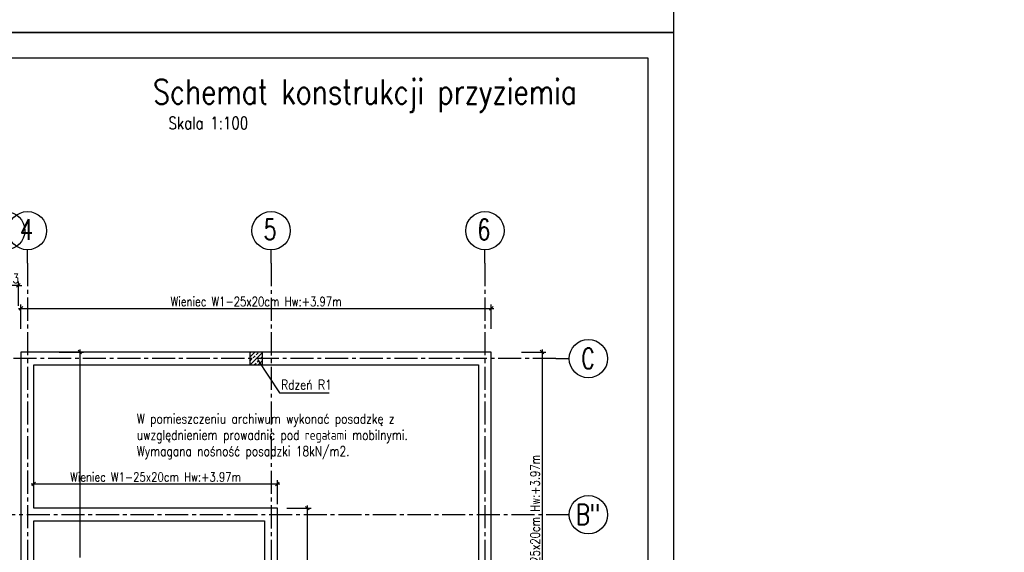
# Model space of a CAD drawing. Extents: x 335493 to 843864, y -123011 to -21739.
# Tile 10 of 28: x 364740 to 383936, y -68605 to -58213. Entities that reach past the tile are written whole.
import ezdxf
from ezdxf.enums import TextEntityAlignment as Align

# ---------------------------------------------------------------- set-up
doc = ezdxf.new("R2010")
doc.units = 0
doc.header["$LTSCALE"] = 600
doc.header["$MEASUREMENT"] = 0
doc.header["$PDMODE"] = 1
doc.linetypes.add('CENTER2', pattern=[1.125, 0.75, -0.125, 0.125, -0.125])
doc.layers.get('0').update_dxf_attribs({"linetype": 'CONTINUOUS'})
doc.layers.get('Defpoints').update_dxf_attribs({"linetype": 'CONTINUOUS'})
for name, color, linetype in [('11 - opisy TXT2', 4, 'CONTINUOUS'), ('111 - opisy TXT3', 2, 'CONTINUOUS'), ('2 - linie odniesienia opisy', 8, 'CONTINUOUS'), ('3 - linia 1', 1, 'CONTINUOUS'), ('33 - linia 2', 3, 'CONTINUOUS'), ('44 - osie 2', 6, 'CENTER2'), ('9 - kreskowanie', 1, 'CONTINUOUS')]:
    doc.layers.add(name, color=color, linetype=linetype)
doc.styles.add('TXT2', font='simplex.shx', dxfattribs={"width": 0.8, "height": 180})
doc.styles.add('TXT5', font='simplex.shx', dxfattribs={"width": 0.8, "height": 120})
doc.dimstyles.new('R1 - centymetry', dxfattribs={"dimtxt": 180, "dimasz": 70, "dimexe": 75, "dimexo": 75, "dimgap": 1.5, "dimtad": 0, "dimdec": 0, "dimlfac": 0.1, "dimzin": 0, "dimdsep": 46, "dimtxsty": 'TXT2', "dimblk1": 'OBLIQUE', "dimblk2": 'OBLIQUE', "dimsah": 1, "dimcen": -3, "dimdle": 50, "dimclrt": 4, "dimadec": 0, "dimazin": 0, "dimtfac": 0.75, "dimtdec": 0, "dimtix": 1, "dimtmove": 2, "dimatfit": 3, "dimldrblk": 'OBLIQUE', "dimfxl": 400, "dimfxlon": 1, "dimtvp": 0.75, "dimtolj": 1, "dimtzin": 0, "dimarcsym": 0})

# ---------------------------------------------------------------- blocks, each defined once
blk = doc.blocks.new('pozycja')
at = {"layer": '111 - opisy TXT3', "linetype": 'Continuous'}
blk.add_circle((63.2, -0.2), 37.4, dxfattribs=at)
at = {"layer": '2 - linie odniesienia opisy', "linetype": 'Continuous'}
blk.add_line((0, 0), (25.8, 0), dxfattribs=at)
at = {"layer": '111 - opisy TXT3', "linetype": 'Continuous', "style": 'TXT2', "width": 0.75}
blk.add_attdef('NR', text='', height=40, dxfattribs=at).set_placement((62.6, -19.8), align=Align.CENTER)
blk = doc.blocks.new('A$C75F72A73')
at = {"layer": '44 - osie 2'}
for p, q in [((22169, 2113), (22169, -15330)), ((26919, 2112), (26919, -15331)), ((31088, 2113), (31088, -15330)), ((32474, 251), (21213, 251)), ((32732, -2796), (20807, -2796))]:
    blk.add_line(p, q, dxfattribs=at)
at = {"layer": '2 - linie odniesienia opisy'}
ref = blk.add_blockref('pozycja', (21743, 2113), dxfattribs=dict(at, xscale=10, yscale=10, zscale=10, rotation=90))
ref.add_attrib('NR', '3', dxfattribs={"layer": '111 - opisy TXT3', "linetype": 'Continuous', "height": 400, "style": 'TXT2', "width": 0.75}).set_placement((21723, 2568), align=Align.CENTER)
ref = blk.add_blockref('pozycja', (22169, 2113), dxfattribs=dict(at, xscale=10, yscale=10, zscale=10, rotation=90))
ref.add_attrib('NR', '4', dxfattribs={"layer": '111 - opisy TXT3', "linetype": 'Continuous', "height": 400, "style": 'TXT2', "width": 0.75}).set_placement((22150, 2568), align=Align.CENTER)
ref = blk.add_blockref('pozycja', (26919, 2112), dxfattribs=dict(at, xscale=10, yscale=10, zscale=10, rotation=90))
ref.add_attrib('NR', '5', dxfattribs={"layer": '111 - opisy TXT3', "linetype": 'Continuous', "height": 400, "style": 'TXT2', "width": 0.75}).set_placement((26900, 2567), align=Align.CENTER)
ref = blk.add_blockref('pozycja', (31088, 2113), dxfattribs=dict(at, xscale=10, yscale=10, zscale=10, rotation=90))
ref.add_attrib('NR', '6', dxfattribs={"layer": '111 - opisy TXT3', "linetype": 'Continuous', "height": 400, "style": 'TXT2', "width": 0.75}).set_placement((31069, 2568), align=Align.CENTER)
at = {"layer": '2 - linie odniesienia opisy', "xscale": 10, "yscale": 10, "zscale": 10}
for p, values in [((32474, 251), {'NR': 'C'}), ((32474, -2794), {'NR': 'B"'})]:
    blk.add_blockref('pozycja', p, dxfattribs=at).add_auto_attribs(values)
blk = doc.blocks.new('_OBLIQUE')
at = {"color": 0, "linetype": 'ByBlock'}
blk.add_line((-0.5, -0.5), (0.5, 0.5), dxfattribs=at)
blk = doc.blocks.new('*D16')
at = {"layer": '2 - linie odniesienia opisy', "color": 0, "lineweight": -2, "transparency": 16777216}
for p, q in [((364715, -63847), (373985, -63847)), ((364765, -64247), (364765, -63772)), ((373935, -64247), (373935, -63772))]:
    blk.add_line(p, q, dxfattribs=at)
at = {"layer": 'Defpoints', "color": 0, "transparency": 16777216}
for p in [(373935, -63847), (364765, -64698), (373935, -64698)]:
    blk.add_point(p, dxfattribs=at)
at = {"layer": '2 - linie odniesienia opisy', "color": 0, "lineweight": -2, "transparency": 16777216, "xscale": 70, "yscale": 70, "zscale": 70, "rotation": 180}
blk.add_blockref('_OBLIQUE', (364765, -63847), dxfattribs=at)
at = {"layer": '2 - linie odniesienia opisy', "color": 0, "lineweight": -2, "transparency": 16777216, "xscale": 70, "yscale": 70, "zscale": 70}
blk.add_blockref('_OBLIQUE', (373935, -63847), dxfattribs=at)
at = {"layer": '2 - linie odniesienia opisy', "color": 4, "transparency": 16777216, "insert": (369350, -63712), "char_height": 180, "attachment_point": 5, "style": 'TXT2'}
blk.add_mtext('\\A1;Wieniec W1-25x20cm Hw:+3.97m', dxfattribs=at)
blk = doc.blocks.new('*D17')
at = {"layer": '2 - linie odniesienia opisy', "color": 0, "lineweight": -2, "transparency": 16777216}
for p, q in [((374924, -64648), (374924, -75441)), ((374524, -64698), (374999, -64698)), ((374524, -75391), (374999, -75391))]:
    blk.add_line(p, q, dxfattribs=at)
at = {"layer": 'Defpoints', "color": 0, "transparency": 16777216}
for p in [(373935, -64698), (373935, -75391), (374924, -75391)]:
    blk.add_point(p, dxfattribs=at)
at = {"layer": '2 - linie odniesienia opisy', "color": 0, "lineweight": -2, "transparency": 16777216, "xscale": 70, "yscale": 70, "zscale": 70}
for p, rotation in [((374924, -64698), 90), ((374924, -75391), 270)]:
    blk.add_blockref('_OBLIQUE', p, dxfattribs=dict(at, rotation=rotation))
at = {"layer": '2 - linie odniesienia opisy', "color": 4, "transparency": 16777216, "insert": (374789, -68370), "char_height": 180, "attachment_point": 5, "rotation": 90, "style": 'TXT2'}
blk.add_mtext('\\A1;Wieniec W1-25x20cm Hw:+3.97m', dxfattribs=at)
blk = doc.blocks.new('*D19')
at = {"layer": '2 - linie odniesienia opisy', "color": 0, "lineweight": -2, "transparency": 16777216}
for p, q in [((369949, -67743), (370424, -67743)), ((370349, -78240), (370349, -67693)), ((369949, -78190), (370424, -78190))]:
    blk.add_line(p, q, dxfattribs=at)
at = {"layer": 'Defpoints', "color": 0, "transparency": 16777216}
for p in [(369765, -67743), (370349, -67743), (369764, -78190)]:
    blk.add_point(p, dxfattribs=at)
at = {"layer": '2 - linie odniesienia opisy', "color": 0, "lineweight": -2, "transparency": 16777216, "xscale": 70, "yscale": 70, "zscale": 70}
for p, rotation in [((370349, -67743), 90), ((370349, -78190), 270)]:
    blk.add_blockref('_OBLIQUE', p, dxfattribs=dict(at, rotation=rotation))
at = {"layer": '2 - linie odniesienia opisy', "color": 4, "transparency": 16777216, "insert": (370175, -70623), "char_height": 180, "attachment_point": 5, "rotation": 90, "style": 'TXT2'}
blk.add_mtext('\\A1;Wieniec W1-25x20cm Hw:+3.97m', dxfattribs=at)
blk = doc.blocks.new('*D20')
at = {"layer": '2 - linie odniesienia opisy', "color": 0, "lineweight": -2, "transparency": 16777216}
for p, q in [((364965, -67271), (369815, -67271)), ((365015, -67671), (365015, -67196)), ((369765, -67668), (369765, -67196))]:
    blk.add_line(p, q, dxfattribs=at)
at = {"layer": 'Defpoints', "color": 0, "transparency": 16777216}
for p in [(369765, -67271), (369765, -67743), (365015, -67993)]:
    blk.add_point(p, dxfattribs=at)
at = {"layer": '2 - linie odniesienia opisy', "color": 0, "lineweight": -2, "transparency": 16777216, "xscale": 70, "yscale": 70, "zscale": 70, "rotation": 180}
blk.add_blockref('_OBLIQUE', (365015, -67271), dxfattribs=at)
at = {"layer": '2 - linie odniesienia opisy', "color": 0, "lineweight": -2, "transparency": 16777216, "xscale": 70, "yscale": 70, "zscale": 70}
blk.add_blockref('_OBLIQUE', (369765, -67271), dxfattribs=at)
at = {"layer": '2 - linie odniesienia opisy', "color": 4, "transparency": 16777216, "insert": (367390, -67136), "char_height": 180, "attachment_point": 5, "style": 'TXT2'}
blk.add_mtext('\\A1;Wieniec W1-25x20cm Hw:+3.97m', dxfattribs=at)
blk = doc.blocks.new('*D21')
at = {"layer": '2 - linie odniesienia opisy', "color": 0, "lineweight": -2, "transparency": 16777216}
for p, q in [((365912, -64648), (365912, -68703)), ((365512, -64698), (365987, -64698)), ((365912, -78241), (365912, -71003)), ((365512, -78191), (365987, -78191))]:
    blk.add_line(p, q, dxfattribs=at)
at = {"layer": 'Defpoints', "color": 0, "transparency": 16777216}
for p in [(364765, -64698), (364765, -78191), (365912, -78191)]:
    blk.add_point(p, dxfattribs=at)
at = {"layer": '2 - linie odniesienia opisy', "color": 0, "lineweight": -2, "transparency": 16777216, "xscale": 70, "yscale": 70, "zscale": 70}
for p, rotation in [((365912, -64698), 90), ((365912, -78191), 270)]:
    blk.add_blockref('_OBLIQUE', p, dxfattribs=dict(at, rotation=rotation))
at = {"layer": '2 - linie odniesienia opisy', "color": 4, "transparency": 16777216, "insert": (365831, -69853), "char_height": 180, "attachment_point": 5, "rotation": 90, "style": 'TXT2'}
blk.add_mtext('\\A1;Wieniec W1-25x20cm \\PHw:+3.97m', dxfattribs=at)
blk = doc.blocks.new('*D300')
at = {"layer": '2 - linie odniesienia opisy', "color": 0, "lineweight": -2, "transparency": 16777216}
for p, q in [((364489, -63797), (364489, -63322)), ((364714, -63797), (364714, -63322)), ((364489, -63397), (364419, -63397)), ((364714, -63397), (364489, -63397)), ((364714, -63397), (364784, -63397))]:
    blk.add_line(p, q, dxfattribs=at)
at = {"layer": 'Defpoints', "color": 0, "transparency": 16777216}
for p in [(364489, -63397), (364489, -64648), (364714, -64648)]:
    blk.add_point(p, dxfattribs=at)
at = {"layer": '2 - linie odniesienia opisy', "color": 0, "lineweight": -2, "transparency": 16777216, "xscale": 70, "yscale": 70, "zscale": 70}
blk.add_blockref('_OBLIQUE', (364489, -63397), dxfattribs=at)
at = {"layer": '2 - linie odniesienia opisy', "color": 0, "lineweight": -2, "transparency": 16777216, "xscale": 70, "yscale": 70, "zscale": 70, "rotation": 180}
blk.add_blockref('_OBLIQUE', (364714, -63397), dxfattribs=at)
at = {"layer": '2 - linie odniesienia opisy', "color": 4, "transparency": 16777216, "insert": (364602, -63262), "char_height": 180, "attachment_point": 5, "style": 'TXT2'}
blk.add_mtext('\\A1;23', dxfattribs=at)

msp = doc.modelspace()

# ---------------------------------------------------------------- hatches: boundary and pattern name
at = {"layer": '9 - kreskowanie', "transparency": 33554687}
h = msp.add_hatch(dxfattribs=at)
h.set_pattern_fill('ANSI33', color=256, scale=450)
h.paths.add_polyline_path([(369226.1, -64947.9), (369476.1, -64947.9), (369476.1, -64697.9), (369226.1, -64697.9)])

# ---------------------------------------------------------------- linework, layer by layer
at = {"layer": '111 - opisy TXT3'}
msp.add_lwpolyline([(337993.4, -87663.1), (376993.4, -87663.1), (376993.4, -58963.1), (337993.4, -58963.1)], close=True, dxfattribs=at)
at = {"layer": '2 - linie odniesienia opisy'}
for points in [[(335493.4, -58463.1), (377493.4, -58463.1), (377493.4, -28763.1), (335493.4, -28763.1)], [(335493.4, -88163.1), (377493.4, -88163.1), (377493.4, -58463.1), (335493.4, -58463.1)]]:
    msp.add_lwpolyline(points, close=True, dxfattribs=at)
msp.add_lwpolyline([(369379.5, -64845.2), (369806.7, -65495.7), (370774.2, -65495.7)], dxfattribs=at)
at = {"layer": '33 - linia 2'}
for points in [[(373935.1, -76591.4), (373935.1, -64697.9), (364765.1, -64697.9), (364765.1, -78191.4)], [(369765.1, -72961.4), (369765.1, -67742.9), (365015.1, -67742.9), (365015.1, -64947.9), (373685.1, -64947.9), (373685.1, -72961.4)], [(365015.1, -77941.4), (365015.1, -67992.9), (369515.1, -67992.9), (369515.1, -73211.4)]]:
    msp.add_lwpolyline(points, dxfattribs=at)
msp.add_lwpolyline([(369226.1, -64947.9), (369476.1, -64947.9), (369476.1, -64697.9), (369226.1, -64697.9)], close=True, dxfattribs=at)

# ---------------------------------------------------------------- block references
at = {"layer": '3 - linia 1'}
msp.add_blockref('A$C75F72A73', (342720.7, -65074.4), dxfattribs=at)

# ---------------------------------------------------------------- texts
at = {"layer": '11 - opisy TXT2', "style": 'TXT2', "width": 0.8}
msp.add_text('Skala 1:100', height=240, dxfattribs=at).set_placement((369195.9, -60350), align=Align.RIGHT)
msp.add_text('Rdzeń R1', height=190, dxfattribs=at).set_placement((369839.2, -65430.3))
at = {"layer": '11 - opisy TXT2', "insert": (353531.9, -53168.3), "char_height": 240, "width": 8819.307, "attachment_point": 1, "style": 'TXT2'}
msp.add_mtext('\\A1;\\pi-720,l720,t720,2880,5280,8160,8400;1.^IRysunek rozpatrywać razem z opisem technicznym, projektem architektonicznym, Projektem zagospodarowania terenu, projektami branżowymi oraz pozostałymi rysunkami konstrukcji.\\P2.^IFundamenty wykonać na warstwie betonu podkładowego C8/10 o grubości minimum 10cm.', dxfattribs=at)
at = {"layer": '11 - opisy TXT2', "insert": (367023.3, -65903), "char_height": 190, "attachment_point": 1, "style": 'TXT2'}
msp.add_mtext_dynamic_manual_height_columns('W pomieszczeniu archiwum wykonać posadzkę z uwzględnieniem prowadnic pod regałami mobilnymi. Wymagana nośność posadzki 18kN/m2.', width=6414.158, gutter_width=900, heights=[0], dxfattribs=at)
at = {"layer": '111 - opisy TXT3', "style": 'TXT5', "width": 0.8}
msp.add_text('Schemat konstrukcji przyziemia', height=480, dxfattribs=at).set_placement((367341.3, -59859.4))

# ---------------------------------------------------------------- dimensions: what is measured, and where the dimension line sits
at = {"layer": '2 - linie odniesienia opisy'}
dim = msp.add_linear_dim(base=(364489.4165649, -63396.7040025), p1=(364714.4165649, -64647.8987805), p2=(364489.4165649, -64647.8987805), dimstyle='R1 - centymetry', dxfattribs=at)
dim.commit()
dim.dimension.update_dxf_attribs({"geometry": '*D300', "text_midpoint": (364601.9165649, -63261.7040025)})
for base, p1, p2, picture, middle in [((373935.1, -63847.5), (364765.1, -64697.9), (373935.1, -64697.9), '*D16', (369350.1, -63712.5)), ((369765.1, -67270.9), (365015.1, -67992.9), (369765.1, -67742.9), '*D20', (367390.1, -67135.9))]:
    dim = msp.add_linear_dim(base=base, p1=p1, p2=p2, text='Wieniec W1-25x20cm Hw:+3.97m', dimstyle='R1 - centymetry', dxfattribs=at)
    dim.commit()
    dim.dimension.update_dxf_attribs({"geometry": picture, "text_midpoint": middle})
for base, p1, p2, text, picture, middle in [((365911.6, -78191.4), (364765.1, -64697.9), (364765.1, -78191.4), 'Wieniec W1-25x20cm \\PHw:+3.97m', '*D21', (365831.4, -69852.8)), ((374923.6, -75391.4), (373935.1, -64697.9), (373935.1, -75391.4), 'Wieniec W1-25x20cm Hw:+3.97m', '*D17', (374788.6, -68369.9)), ((370349, -67742.9), (369763.8, -78190.2), (369765.1, -67742.9), 'Wieniec W1-25x20cm Hw:+3.97m', '*D19', (370175.3, -70623.4))]:
    dim = msp.add_linear_dim(base=base, p1=p1, p2=p2, angle=90, text=text, dimstyle='R1 - centymetry', dxfattribs=at)
    dim.commit()
    dim.dimension.update_dxf_attribs({"geometry": picture, "text_midpoint": middle, "dimtype": 160})

doc.saveas('drawing.dxf')
